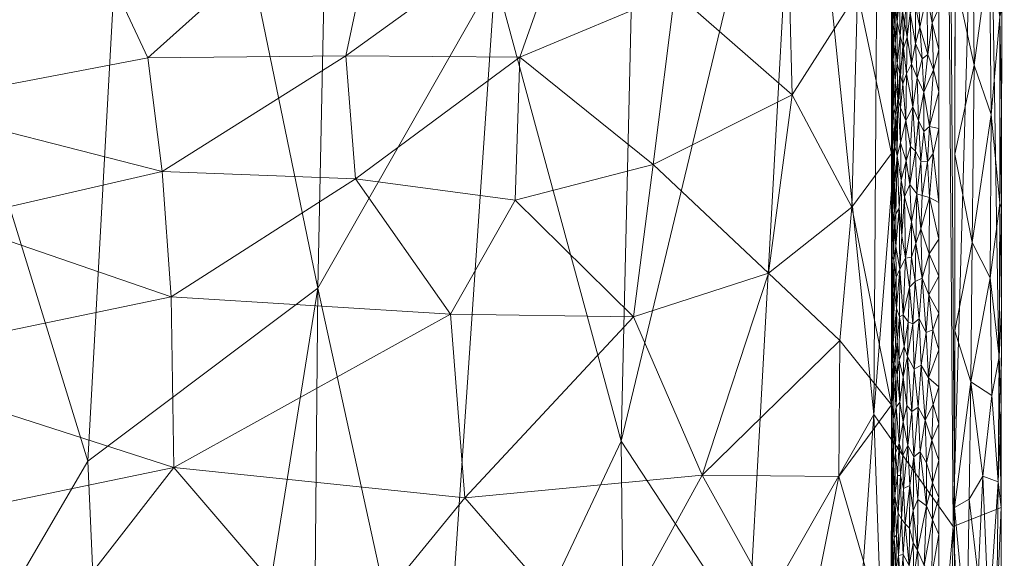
# Model space of a CAD drawing. Header units: millimetres. Extents: x -275 to 275, y 0 to 461.
# Tile 50 of 85: x 222 to 275, y 148 to 177. Entities that reach past the tile are written whole.
import ezdxf

# ---------------------------------------------------------------- set-up
doc = ezdxf.new("R2010")
doc.units = ezdxf.units.MM
doc.layers.add('A-GENM', color=13, linetype='Continuous')

# ---------------------------------------------------------------- blocks, each defined once
blk = doc.blocks.new('MODEL_CCAS1511-1000410R0 - MODEL_CCAS1511-1000410R0-465174-Preview')
at = {"layer": 'A-GENM', "lineweight": 9}
mesh = blk.add_polyface(dxfattribs=at)
corners = [(-274.646, 0, -2.823), (-268.656, 0, -34.516), (-259.145, 0, -65.324), (-246.404, 0, -94.944), (-230.83, 0, -123.189), (-212.847, 0, -150), (-212.847, -65.437, -150), (-212.847, -130.874, -150), (-212.847, -196.311, -150), (-212.847, -261.748, -150), (-223.974, -266.143, -135.672), (-234.4, -270.587, -120.842), (-243.995, -275.076, -105.476), (-252.608, -279.6, -89.551), (-260.071, -284.144, -73.064), (-266.204, -288.686, -56.036), (-270.83, -293.193, -38.531), (-273.792, -297.628, -20.651), (-274.979, -301.946, -2.538), (-274.812, -150.973, -2.689), (-261.303, -144.161, -64.47), (-238.331, -162.683, -113.116), (-271.835, -204.607, -29.582), (-255.706, -205.73, -81.27), (-229.038, -207.783, -128.258), (-274.895, -226.459, -2.614), (-268.287, -235.772, -47.279), (-248.092, -229.05, -97.504), (-228.384, -100.641, -127.892), (-245.466, -87.931, -98.27), (-262.982, -242.646, -64.546), (-264.07, -194.343, -59.245), (-268.015, -155.931, -43.606), (-264.868, -72.374, -49.991), (-274.709, -57.104, -2.773), (-272.318, -253.55, -29.61), (-247.801, -179.341, -96.686), (-254.514, -154.507, -81.843), (-255.149, -96.373, -77.86), (-272.253, -149.949, -23.5), (-274.76, -104.038, -2.731), (-271.031, -79.192, -26.034), (-270.883, 0, -22.736), (-270.145, -38.134, -28.713), (-244.684, -133.636, -101.135), (-237.774, -102.656, -112.697), (-237.577, -46.22, -112.02), (-226.476, -48.321, -130.311), (-274.947, -273.384, -2.567), (-250.714, -47.69, -86.387), (-258.388, -52.269, -68.182), (-274.181, -247.547, -15.143), (-273.895, -207.559, -15.567), (-256.269, -247.512, -81.31), (-226.036, -153.44, -132.022), (-269.394, -116.597, -35.517), (-265.218, -116.283, -51.077), (-260.561, -104.743, -64.457), (-252.775, 0, -80.134), (-239.283, -208.935, -112.498), (-268.281, -196.073, -45.144), (-263.901, 0, -49.92), (-238.617, 0, -109.066), (-221.838, 0, -136.595), (-244.368, -36.375, -99.287)]
mesh.append_faces([[corners[k] for k in face] for face in [(10, 8, 9)]], dxfattribs={"vtx0": -1})
mesh.append_faces([[corners[k] for k in face] for face in [(16, 26, 15), (7, 28, 6), (13, 27, 12), (14, 53, 13), (34, 41, 40), (19, 52, 25), (8, 54, 7), (58, 50, 2), (62, 64, 3)]], dxfattribs={"vtx0": -1, "vtx1": -1})
mesh.append_faces([[corners[k] for k in face] for face in [(44, 45, 21), (55, 56, 32), (59, 12, 27), (35, 51, 22), (13, 53, 27), (64, 62, 46), (30, 15, 26), (49, 29, 38), (35, 26, 16), (20, 31, 32), (28, 45, 46), (31, 30, 26), (52, 19, 39), (54, 24, 21), (63, 6, 47), (60, 31, 26), (24, 59, 21), (8, 24, 54), (23, 37, 36), (36, 27, 23), (31, 23, 30), (10, 24, 8), (21, 28, 54), (21, 59, 36), (38, 29, 44), (47, 28, 46), (53, 30, 23), (31, 60, 32), (31, 20, 37), (22, 51, 52), (64, 49, 3), (39, 32, 22), (48, 51, 17), (26, 35, 22), (23, 31, 37), (44, 21, 36), (38, 37, 20), (37, 38, 44), (57, 20, 56), (11, 59, 24), (39, 41, 55), (43, 33, 41), (40, 41, 39), (55, 32, 39), (42, 43, 34), (34, 43, 41), (37, 44, 36), (45, 44, 29), (46, 45, 29), (21, 45, 28), (29, 49, 64), (46, 4, 47), (6, 28, 47), (50, 49, 38), (50, 58, 49), (57, 38, 20), (50, 33, 61), (51, 25, 52), (17, 51, 35), (39, 22, 52), (30, 53, 14), (27, 53, 23), (28, 7, 54), (41, 33, 55), (56, 55, 33), (33, 50, 57), (20, 32, 56), (33, 57, 56), (50, 38, 57), (36, 59, 27), (26, 22, 60), (22, 32, 60), (43, 61, 33), (29, 64, 46)]], dxfattribs={"vtx0": -1, "vtx1": -1, "vtx2": -1})
mesh.append_faces([[corners[k] for k in face] for face in [(43, 1, 61), (39, 19, 40), (50, 61, 2), (51, 48, 25), (47, 4, 63)]], dxfattribs={"vtx0": -1, "vtx2": -1})
mesh.append_faces([[corners[k] for k in face] for face in [(16, 17, 35), (42, 1, 43), (14, 15, 30), (11, 12, 59), (10, 11, 24), (58, 3, 49), (62, 4, 46)]], dxfattribs={"vtx1": -1, "vtx2": -1})
mesh.append_faces([[corners[k] for k in face] for face in [(34, 0, 42), (17, 18, 48), (63, 5, 6)]], dxfattribs={"vtx2": -1})
mesh = blk.add_polyface(dxfattribs=at)
corners = [(-272.167, 0), (-272.319, -150.975), (-272.479, -301.95), (-272.223, -329.002), (-270.726, -356.013), (-266.536, -382.739), (-256.83, -407.989), (-238.784, -428.131), (-214.858, -440.747), (-188.814, -448.06), (-162.114, -452.412), (-135.192, -455.069), (-108.188, -456.694), (-81.152, -457.659), (-54.105, -458.187), (-27.053, -458.42), (0, -458.452), (27.053, -458.42), (54.105, -458.187), (81.152, -457.659), (108.188, -456.694), (135.192, -455.069), (162.114, -452.412), (188.814, -448.059), (214.858, -440.746), (238.784, -428.131), (256.83, -407.989), (266.536, -382.739), (270.726, -356.013), (272.223, -329.002), (272.479, -301.95), (272.319, -150.975), (272.167, 0), (-271.479, -141.65), (-253.734, -118.36), (-222.049, -117.596), (-190.328, -117.596), (-158.607, -117.596), (-126.885, -117.596), (-95.164, -117.596), (-63.443, -117.596), (-31.721, -117.596), (0, -117.596), (15.006, -117.596), (30.013, -117.596), (45.019, -117.596), (60.026, -117.596), (75.032, -117.596), (90.039, -117.596), (105.045, -117.596), (120.051, -117.596), (135.058, -117.596), (150.064, -117.596), (165.071, -117.596), (180.077, -117.596), (195.083, -117.596), (210.09, -117.596), (225.096, -117.596), (240.103, -117.596), (255.062, -118.77), (267.363, -127.255), (271.479, -141.65), (271.5, -276.207), (270.746, -343.476), (267.133, -376.894), (262.881, -393.154), (255.834, -408.391), (245.398, -421.522), (232.048, -431.692), (216.932, -439.027), (200.945, -444.221), (167.942, -450.629), (134.487, -454.07), (67.276, -456.933), (0, -457.5), (-67.276, -456.933), (-134.485, -454.07), (-167.944, -450.629), (-200.946, -444.221), (-216.933, -439.027), (-232.048, -431.692), (-245.398, -421.522), (-255.835, -408.389), (-262.881, -393.152), (-267.133, -376.893), (-270.746, -343.476), (-271.5, -276.208), (0, -47.739), (12.205, -52.795), (17.261, -65), (12.205, -77.205), (0, -82.261), (-12.205, -77.205), (-17.261, -65), (-12.205, -52.795), (263.622, -390.318), (260.818, -397.614), (250.836, -414.68), (243.217, -423.183), (232.089, -431.661), (231.82, -431.802), (-231.823, -431.801), (-232.088, -431.662), (-243.217, -423.183), (-250.833, -414.683), (-260.819, -397.613), (-263.623, -390.318)]
mesh.append_faces([[corners[k] for k in face] for face in [(83, 105, 106), (98, 99, 25), (67, 97, 98), (80, 101, 102), (102, 103, 7), (68, 99, 100), (81, 103, 104), (65, 95, 96)]])
mesh.append_faces([[corners[k] for k in face] for face in [(8, 79, 101), (66, 26, 96), (69, 24, 100)]], dxfattribs={"vtx0": -1})
mesh.append_faces([[corners[k] for k in face] for face in [(0, 87, 32), (2, 86, 1), (4, 85, 3), (9, 78, 8), (14, 75, 13), (70, 24, 69)]], dxfattribs={"vtx0": -1, "vtx1": -1})
mesh.append_faces([[corners[k] for k in face] for face in [(94, 0, 38, 39)]], dxfattribs={"vtx0": -1, "vtx1": -1, "vtx3": -1})
mesh.append_faces([[corners[k] for k in face] for face in [(0, 35, 36), (33, 0, 1, 86), (92, 41, 42), (89, 48, 49, 88), (32, 58, 59), (62, 30, 31), (30, 62, 63), (90, 44, 45), (10, 76, 77), (75, 14, 15, 74), (28, 63, 64, 27), (23, 70, 71, 22), (70, 23, 24), (72, 21, 22, 71)]], dxfattribs={"vtx0": -1, "vtx2": -1})
mesh.append_faces([[corners[k] for k in face] for face in [(0, 36, 37, 38), (32, 52, 53, 54), (89, 46, 47, 48), (76, 10, 11, 12), (74, 15, 16, 17), (63, 28, 29, 30), (73, 18, 19, 20)]], dxfattribs={"vtx0": -1, "vtx3": -1})
mesh.append_faces([[corners[k] for k in face] for face in [(97, 26, 66)]], dxfattribs={"vtx1": -1})
mesh.append_faces([[corners[k] for k in face] for face in [(94, 87, 0), (87, 88, 32), (33, 34, 0), (34, 35, 0), (50, 51, 88, 49), (57, 58, 32, 56), (55, 56, 32, 54), (60, 61, 32), (59, 60, 32), (78, 79, 8)]], dxfattribs={"vtx1": -1, "vtx2": -1})
mesh.append_faces([[corners[k] for k in face] for face in [(51, 52, 32, 88)]], dxfattribs={"vtx1": -1, "vtx2": -1, "vtx3": -1})
mesh.append_faces([[corners[k] for k in face] for face in [(93, 94, 39, 40), (92, 93, 40, 41), (91, 92, 42, 43), (90, 91, 43, 44), (85, 86, 2, 3), (45, 46, 89, 90), (31, 32, 61, 62), (84, 85, 4, 5), (77, 78, 9, 10), (75, 76, 12, 13), (73, 74, 17, 18), (72, 73, 20, 21)]], dxfattribs={"vtx1": -1, "vtx3": -1})
mesh.append_faces([[corners[k] for k in face] for face in [(64, 95, 27), (5, 106, 84), (82, 105, 6), (6, 104, 82)]], dxfattribs={"vtx2": -1})
mesh = blk.add_polyface(dxfattribs=at)
corners = [(-274.149, -144.888, -0.806), (-273.838, -152.642, -0.514), (-273.585, -147.284, -0.348), (-273.365, -174.609, -0.214), (-272.339, -169.847), (-273.262, -165.127, -0.176), (-272.329, -160.411), (-273.278, -183.999, -0.171), (-274.19, -180.658, -0.793), (-274.272, -171.974, -0.901), (-274.739, -167.225, -1.785), (-274.741, -177.185, -1.744), (-272.979, -143.912, -0.091), (-272.319, -150.975), (-272.31, -141.539), (-274.643, -152.343, -1.573), (-274.701, -159.022, -1.703), (-274.309, -156.951, -0.975), (-274.806, -145.636, -2.693), (-274.812, -150.973, -2.689), (-274.587, -145.636, -1.467), (-274.447, -139.352, -1.218), (-273.186, -157.682, -0.151), (-274.223, -163.245, -0.859), (-273.095, -151.421, -0.123), (-272.349, -179.283), (-274.824, -161.645, -2.678), (-274.836, -172.318, -2.667), (-274.841, -177.654, -2.662), (-274.83, -166.981, -2.673), (-274.818, -156.309, -2.683), (-273.644, -141.537, -0.39), (-274.8, -140.3, -2.698), (-274.847, -182.99, -2.657)]
mesh.append_faces([[corners[k] for k in face] for face in [(6, 5, 4), (13, 22, 6), (33, 11, 28), (30, 15, 19)]], dxfattribs={"vtx0": -1, "vtx1": -1})
mesh.append_faces([[corners[k] for k in face] for face in [(0, 1, 2), (3, 4, 5), (7, 3, 8), (8, 3, 9), (10, 11, 9), (15, 16, 17), (20, 0, 21), (22, 23, 5), (24, 1, 22), (22, 13, 24), (22, 5, 6), (9, 3, 5), (9, 5, 23), (3, 7, 25), (9, 11, 8), (16, 26, 10), (9, 23, 10), (16, 10, 23), (11, 10, 27), (16, 23, 17), (15, 30, 16), (22, 1, 17), (12, 31, 2), (2, 1, 24), (24, 13, 12), (0, 2, 31), (24, 12, 2), (0, 20, 15), (22, 17, 23), (1, 0, 15), (1, 15, 17), (19, 15, 20)]], dxfattribs={"vtx0": -1, "vtx1": -1, "vtx2": -1})
mesh.append_faces([[corners[k] for k in face] for face in [(12, 13, 14), (11, 27, 28), (10, 26, 29), (20, 32, 18)]], dxfattribs={"vtx0": -1, "vtx2": -1})
mesh.append_faces([[corners[k] for k in face] for face in [(18, 19, 20), (25, 4, 3), (29, 27, 10), (30, 26, 16)]], dxfattribs={"vtx1": -1, "vtx2": -1})
mesh = blk.add_polyface(dxfattribs=at)
corners = [(-257.389, -178.505, -36.686), (-263.659, -173.017, -24.881), (-263.401, -182.664, -25.529), (-258.847, -152.704, -34.225), (-246.173, -151.485, -51.245), (-253.542, -143.019, -42.213), (-204.988, -143.018, -84.602), (-213.797, -149.622, -78.876), (-195.672, -149.857, -90.134), (-268.96, -169.888, -2.499), (-266.831, -167.015, -15.84), (-268.953, -156.454, -2.499), (-266.142, -152.617, -18.139), (-266.195, -159.885, -17.988), (-222.808, -143.019, -72.407), (-239.274, -143.019, -58.385), (-230.627, -153.105, -66.176), (-213.38, -158.67, -79.175), (-230.489, -162.226, -66.312), (-245.399, -161.293, -52.115), (-268.945, -143.019, -2.499), (-267.145, -178.508, -14.715), (-268.967, -183.323, -2.499), (-255.177, -161.159, -39.944), (-229.238, -174.995, -67.404), (-239.819, -175.113, -57.927), (-242.28, -186.68, -55.532), (-264.217, -143.018, -23.473), (-262.381, -163.494, -27.653), (-256.237, -169.297, -38.412), (-218.645, -166.31, -75.521), (-224.92, -184.237, -70.921), (-207.265, -177.16, -83.28), (-216.092, -172.485, -77.362), (-240.332, -168.541, -57.395), (-252.34, -184.131, -43.939), (-248.855, -167.387, -48.2), (-249.107, -175.039, -47.931), (-203.493, -167.851, -85.58), (-230.014, -168.927, -66.732)]
mesh.append_faces([[corners[k] for k in face] for face in [(9, 10, 11), (20, 12, 27)]], dxfattribs={"vtx0": -1, "vtx1": -1})
mesh.append_faces([[corners[k] for k in face] for face in [(0, 1, 2), (3, 4, 5), (6, 7, 8), (12, 13, 3), (17, 8, 7), (16, 18, 17), (4, 16, 15), (18, 16, 19), (3, 23, 4), (24, 25, 26), (14, 16, 7), (17, 7, 16), (16, 4, 19), (12, 3, 27), (23, 28, 29), (30, 17, 18), (31, 24, 26), (32, 33, 31), (18, 19, 34), (28, 1, 29), (26, 25, 35), (23, 36, 19), (11, 10, 13), (0, 35, 37), (29, 0, 37), (0, 29, 1), (36, 37, 34), (29, 36, 23), (28, 10, 1), (1, 21, 2), (4, 23, 19), (3, 28, 23), (21, 1, 10), (10, 28, 13), (21, 10, 9), (3, 13, 28), (11, 13, 12), (33, 38, 30), (19, 36, 34), (17, 30, 38), (39, 18, 34), (30, 39, 33), (37, 25, 34), (39, 24, 33), (31, 33, 24), (32, 38, 33), (25, 37, 35), (39, 25, 24), (37, 36, 29), (18, 39, 30), (25, 39, 34)]], dxfattribs={"vtx0": -1, "vtx1": -1, "vtx2": -1})
mesh.append_faces([[corners[k] for k in face] for face in [(4, 15, 5), (21, 9, 22)]], dxfattribs={"vtx0": -1, "vtx2": -1})
mesh.append_faces([[corners[k] for k in face] for face in [(14, 15, 16), (20, 11, 12), (6, 14, 7), (5, 27, 3)]], dxfattribs={"vtx1": -1, "vtx2": -1})
mesh = blk.add_polyface(dxfattribs=at)
corners = [(-269.33, -148.402, -0.883), (-269.183, -147.671, -1.148), (-269.294, -146.206, -0.936), (-268.952, -151.714, -2.171), (-268.955, -148.491, -2.111), (-269.009, -148.835, -1.705), (-269.105, -149.36, -1.347), (-269.071, -147.367, -1.448), (-269.614, -146.792, -0.545), (-269.931, -145.874, -0.312), (-269.898, -147.873, -0.334), (-271.112, -147.381, -0.001), (-271.479, -145.592), (-271.48, -147.564), (-271.48, -149.535), (-270.705, -147.876, -0.045), (-270.828, -151.065, -0.027), (-270.35, -148.696, -0.131), (-268.953, -145.847, -2.138), (-268.947, -146.92, -2.499), (-270.112, -149.084, -0.222), (-270.143, -147.191, -0.207), (-270.797, -145.503, -0.029), (-270.444, -146.639, -0.102), (-269.453, -146.878, -0.714), (-269.575, -148.452, -0.585), (-271.152, -150.309, 0), (-268.993, -146.502, -1.787), (-268.95, -150.821, -2.499), (-268.949, -148.87, -2.499), (-269.05, -151.032, -1.531), (-269.142, -151.597, -1.25), (-269.214, -149.488, -1.087), (-269.103, -145.304, -1.345), (-269.315, -150.669, -0.909), (-269.487, -150.344, -0.679), (-270.365, -151.402, -0.128), (-270.116, -150.816, -0.222), (-269.684, -150.093, -0.488), (-269.911, -149.872, -0.328), (-271.48, -151.506), (-268.989, -151.987, -1.827)]
mesh.append_faces([[corners[k] for k in face] for face in [(40, 26, 14)]], dxfattribs={"vtx0": -1, "vtx1": -1})
mesh.append_faces([[corners[k] for k in face] for face in [(0, 1, 2), (3, 4, 5), (6, 5, 7), (8, 9, 10), (15, 16, 17), (18, 4, 19), (20, 10, 21), (22, 15, 23), (7, 1, 6), (24, 25, 0), (11, 14, 26), (15, 22, 11), (4, 18, 27), (5, 4, 27), (30, 6, 31), (32, 6, 1), (5, 6, 30), (15, 11, 26), (23, 15, 17), (27, 7, 5), (33, 1, 7), (0, 34, 32), (6, 32, 31), (35, 0, 25), (21, 10, 9), (17, 36, 37), (21, 23, 17), (20, 17, 37), (38, 10, 39), (8, 25, 24), (0, 32, 1), (34, 31, 32), (4, 3, 28), (16, 36, 17), (26, 16, 15), (5, 30, 41), (37, 39, 20), (10, 20, 39), (21, 17, 20), (2, 24, 0), (10, 25, 8), (0, 35, 34), (38, 35, 25), (10, 38, 25)]], dxfattribs={"vtx0": -1, "vtx1": -1, "vtx2": -1})
mesh.append_faces([[corners[k] for k in face] for face in [(4, 28, 29)]], dxfattribs={"vtx0": -1, "vtx2": -1})
mesh.append_faces([[corners[k] for k in face] for face in [(11, 12, 13, 14)]], dxfattribs={"vtx0": -1, "vtx3": -1})
mesh.append_faces([[corners[k] for k in face] for face in [(29, 19, 4)]], dxfattribs={"vtx1": -1, "vtx2": -1})
mesh = blk.add_polyface(dxfattribs=at)
corners = [(-268.952, -151.714, -2.171), (-269.009, -148.835, -1.705), (-268.989, -151.987, -1.827), (-269.433, -152.686, -0.746), (-269.36, -154.396, -0.847), (-269.283, -152.672, -0.965), (-270.365, -151.402, -0.128), (-270.828, -151.065, -0.027), (-270.492, -153.941, -0.093), (-268.952, -153.682, -2.176), (-268.955, -155.629, -2.146), (-268.952, -154.722, -2.499), (-269.826, -154.282, -0.386), (-269.934, -152.143, -0.316), (-270.144, -153.677, -0.212), (-271.48, -153.477), (-271.115, -154.559, -0.002), (-271.149, -152.29, 0), (-271.152, -150.309, 0), (-271.48, -151.506), (-269.056, -153.278, -1.513), (-268.986, -154.254, -1.85), (-268.951, -152.772, -2.499), (-269.05, -151.032, -1.531), (-269.601, -151.986, -0.564), (-269.487, -150.344, -0.679), (-269.684, -150.093, -0.488), (-270.042, -156.095, -0.262), (-269.315, -150.669, -0.909), (-269.142, -151.597, -1.25), (-269.172, -153.893, -1.183), (-269.079, -155.677, -1.44), (-269.562, -153.759, -0.604), (-268.95, -150.821, -2.499), (-270.384, -156.324, -0.125), (-269.579, -155.543, -0.589), (-271.481, -155.448), (-270.822, -153.358, -0.029), (-270.116, -150.816, -0.222), (-270.762, -155.639, -0.039), (-269.911, -149.872, -0.328)]
mesh.append_faces([[corners[k] for k in face] for face in [(33, 0, 22), (22, 9, 11)]], dxfattribs={"vtx0": -1, "vtx1": -1})
mesh.append_faces([[corners[k] for k in face] for face in [(0, 1, 2), (3, 4, 5), (6, 7, 8), (9, 10, 11), (12, 13, 14), (15, 16, 17), (18, 19, 17), (2, 20, 21), (22, 0, 9), (2, 23, 20), (24, 3, 25), (25, 26, 24), (27, 12, 14), (28, 5, 29), (29, 30, 20), (31, 20, 30), (20, 31, 21), (5, 4, 30), (4, 3, 32), (21, 10, 9), (9, 2, 21), (2, 9, 0), (8, 34, 14), (32, 12, 35), (24, 26, 13), (6, 8, 14), (7, 17, 37), (14, 13, 38), (39, 8, 37), (37, 17, 16), (18, 17, 7), (39, 37, 16), (7, 37, 8), (24, 13, 12), (38, 13, 40), (20, 23, 29), (14, 38, 6), (26, 40, 13), (29, 5, 30), (28, 25, 3), (3, 5, 28), (32, 3, 24), (12, 32, 24), (4, 32, 35)]], dxfattribs={"vtx0": -1, "vtx1": -1, "vtx2": -1})
mesh.append_faces([[corners[k] for k in face] for face in [(16, 15, 36)]], dxfattribs={"vtx0": -1, "vtx2": -1})
mesh.append_faces([[corners[k] for k in face] for face in [(19, 15, 17)]], dxfattribs={"vtx1": -1, "vtx2": -1})
mesh = blk.add_polyface(dxfattribs=at)
corners = [(-270.762, -155.639, -0.039), (-270.532, -158.576, -0.086), (-270.384, -156.324, -0.125), (-270.927, -157.894, -0.018), (-270.811, -160.328, -0.033), (-271.115, -154.559, -0.002), (-271.178, -156.479, 0), (-269.579, -155.543, -0.589), (-269.394, -156.597, -0.803), (-269.36, -154.396, -0.847), (-270.492, -153.941, -0.093), (-269.142, -158.625, -1.266), (-269.213, -156.33, -1.1), (-269.251, -158.051, -1.03), (-269.058, -157.823, -1.517), (-268.993, -156.498, -1.815), (-269.079, -155.677, -1.44), (-270.042, -156.095, -0.262), (-270.144, -153.677, -0.212), (-269.256, -159.849, -1.023), (-268.986, -154.254, -1.85), (-269.172, -153.893, -1.183), (-269.052, -159.749, -1.543), (-269.783, -156.42, -0.419), (-269.581, -157.929, -0.59), (-268.955, -155.629, -2.146), (-268.957, -157.755, -2.126), (-268.953, -156.673, -2.499), (-268.994, -158.485, -1.811), (-268.954, -158.623, -2.499), (-268.952, -154.722, -2.499), (-268.953, -159.633, -2.185), (-271.481, -157.419), (-271.481, -159.391), (-270.17, -158.368, -0.205), (-269.623, -159.581, -0.553), (-269.372, -158.848, -0.837), (-269.826, -154.282, -0.386), (-269.801, -159.033, -0.409), (-271.481, -155.448)]
mesh.append_faces([[corners[k] for k in face] for face in [(27, 26, 29), (32, 6, 39)]], dxfattribs={"vtx0": -1, "vtx1": -1})
mesh.append_faces([[corners[k] for k in face] for face in [(0, 1, 2), (1, 3, 4), (5, 6, 0), (7, 8, 9), (10, 0, 2), (11, 12, 13), (14, 15, 16), (2, 17, 18), (11, 13, 19), (14, 12, 11), (15, 20, 16), (12, 16, 21), (14, 11, 22), (9, 12, 21), (23, 24, 7), (12, 9, 8), (25, 20, 15), (26, 25, 15), (26, 27, 25), (28, 26, 15), (28, 14, 22), (26, 31, 29), (31, 26, 28), (15, 14, 28), (12, 14, 16), (2, 1, 34), (3, 1, 0), (35, 36, 24), (37, 17, 23), (17, 2, 34), (34, 38, 17), (37, 23, 7), (6, 5, 39), (3, 6, 32), (0, 6, 3), (17, 38, 23), (24, 23, 38), (35, 24, 38), (8, 24, 36), (24, 8, 7), (8, 36, 13), (8, 13, 12), (19, 13, 36)]], dxfattribs={"vtx0": -1, "vtx1": -1, "vtx2": -1})
mesh.append_faces([[corners[k] for k in face] for face in [(3, 32, 33)]], dxfattribs={"vtx0": -1, "vtx2": -1})
mesh.append_faces([[corners[k] for k in face] for face in [(27, 30, 25)]], dxfattribs={"vtx1": -1, "vtx2": -1})
mesh = blk.add_polyface(dxfattribs=at)
corners = [(-270.17, -158.368, -0.205), (-270.091, -160.787, -0.242), (-269.801, -159.033, -0.409), (-270.601, -163.225, -0.072), (-270.433, -161.043, -0.114), (-270.811, -160.328, -0.033), (-270.532, -158.576, -0.086), (-271.164, -160.456, -0.001), (-270.949, -162.335, -0.017), (-269.038, -162.226, -1.604), (-268.985, -160.452, -1.876), (-269.052, -159.749, -1.543), (-268.994, -158.485, -1.811), (-271.482, -163.333), (-271.482, -161.362), (-268.956, -163.658, -2.159), (-268.956, -162.588, -2.499), (-268.954, -161.521, -2.177), (-268.953, -159.633, -2.185), (-268.955, -160.606, -2.499), (-268.983, -162.233, -1.896), (-269.393, -163.705, -0.814), (-269.226, -161.613, -1.083), (-269.384, -161.152, -0.824), (-269.256, -159.849, -1.023), (-269.697, -164.292, -0.494), (-269.579, -161.262, -0.597), (-269.852, -160.889, -0.376), (-269.142, -158.625, -1.266), (-269.123, -162.502, -1.321), (-269.208, -163.272, -1.123), (-269.076, -164.189, -1.468), (-268.954, -158.623, -2.499), (-268.996, -164.406, -1.815), (-270.212, -163.048, -0.191), (-269.909, -162.736, -0.342), (-270.927, -157.894, -0.018), (-271.481, -159.391), (-269.623, -159.581, -0.553), (-269.372, -158.848, -0.837)]
mesh.append_faces([[corners[k] for k in face] for face in [(13, 8, 14), (32, 18, 19), (14, 7, 37)]], dxfattribs={"vtx0": -1, "vtx1": -1})
mesh.append_faces([[corners[k] for k in face] for face in [(0, 1, 2), (3, 4, 5), (5, 4, 6), (7, 8, 5), (0, 4, 1), (9, 10, 11), (10, 12, 11), (15, 16, 17), (18, 10, 17), (20, 17, 10), (21, 22, 23), (22, 24, 23), (25, 21, 26), (2, 1, 27), (10, 18, 12), (28, 22, 11), (22, 29, 11), (30, 31, 29), (18, 17, 19), (10, 9, 20), (33, 20, 9), (15, 17, 20), (29, 31, 9), (4, 3, 34), (8, 3, 5), (1, 4, 34), (6, 4, 0), (35, 1, 34), (35, 27, 1), (7, 36, 37), (26, 35, 25), (8, 7, 14), (36, 7, 5), (11, 29, 9), (29, 22, 30), (22, 21, 30), (35, 26, 27), (38, 27, 26), (39, 38, 23), (28, 24, 22), (39, 23, 24), (21, 23, 26), (27, 38, 2), (38, 26, 23)]], dxfattribs={"vtx0": -1, "vtx1": -1, "vtx2": -1})
mesh.append_faces([[corners[k] for k in face] for face in [(17, 16, 19)]], dxfattribs={"vtx0": -1, "vtx2": -1})
mesh = blk.add_polyface(dxfattribs=at)
corners = [(-269.184, -164.911, -1.178), (-269.393, -163.705, -0.814), (-269.357, -166.971, -0.871), (-269.208, -163.272, -1.123), (-269.076, -164.189, -1.468), (-269.47, -168.454, -0.723), (-269.505, -165.492, -0.679), (-269.649, -167.563, -0.538), (-269.697, -164.292, -0.494), (-270.021, -166.237, -0.281), (-269.093, -166.243, -1.416), (-269.012, -166.825, -1.733), (-269.142, -168.285, -1.285), (-269.185, -166.669, -1.179), (-268.996, -164.406, -1.815), (-269.038, -162.226, -1.604), (-269.909, -162.736, -0.342), (-270.023, -164.347, -0.278), (-270.252, -165.072, -0.176), (-270.312, -167.734, -0.156), (-270.525, -165.861, -0.091), (-270.588, -167.651, -0.077), (-270.601, -163.225, -0.072), (-270.974, -164.524, -0.015), (-270.986, -167.543, -0.014), (-268.956, -163.658, -2.159), (-268.983, -162.233, -1.896), (-268.96, -165.801, -2.113), (-268.957, -164.57, -2.499), (-269.064, -169.01, -1.519), (-268.956, -167.62, -2.19), (-268.958, -166.553, -2.499), (-268.956, -162.588, -2.499), (-270.949, -162.335, -0.017), (-271.482, -163.333), (-268.959, -168.535, -2.499), (-270.212, -163.048, -0.191), (-269.94, -168.225, -0.328), (-269.254, -169.771, -1.045), (-271.482, -165.304), (-271.483, -167.275)]
mesh.append_faces([[corners[k] for k in face] for face in [(28, 27, 31), (31, 30, 35)]], dxfattribs={"vtx0": -1, "vtx1": -1})
mesh.append_faces([[corners[k] for k in face] for face in [(0, 1, 2), (3, 0, 4), (5, 6, 7), (7, 8, 9), (4, 10, 11), (12, 10, 13), (4, 14, 15), (1, 6, 2), (16, 17, 8), (2, 6, 5), (9, 17, 18), (19, 20, 21), (20, 22, 23), (23, 24, 20), (25, 26, 14), (27, 25, 14), (27, 28, 25), (11, 27, 14), (11, 14, 4), (11, 10, 29), (27, 30, 31), (20, 18, 22), (33, 34, 23), (4, 0, 10), (13, 10, 0), (11, 30, 27), (17, 16, 36), (22, 33, 23), (1, 0, 3), (18, 19, 9), (37, 7, 9), (19, 37, 9), (0, 2, 13), (38, 13, 2), (20, 24, 21), (1, 8, 6), (7, 6, 8), (22, 18, 36), (19, 18, 20), (39, 24, 23), (18, 17, 36), (8, 17, 9)]], dxfattribs={"vtx0": -1, "vtx1": -1, "vtx2": -1})
mesh.append_faces([[corners[k] for k in face] for face in [(24, 39, 40)]], dxfattribs={"vtx0": -1, "vtx2": -1})
mesh.append_faces([[corners[k] for k in face] for face in [(28, 32, 25), (34, 39, 23)]], dxfattribs={"vtx1": -1, "vtx2": -1})
mesh = blk.add_polyface(dxfattribs=at)
corners = [(-270.242, -170.017, -0.184), (-270.312, -167.734, -0.156), (-270.528, -169.477, -0.092), (-271.183, -169.88, -0.001), (-270.986, -171.33, -0.015), (-270.882, -169.462, -0.026), (-269.977, -170.26, -0.308), (-269.745, -169.493, -0.461), (-269.94, -168.225, -0.328), (-269.186, -171.944, -1.186), (-269.115, -170.33, -1.362), (-269.254, -169.771, -1.045), (-269.003, -169.307, -1.791), (-268.959, -169.45, -2.153), (-268.956, -167.62, -2.19), (-269.011, -171.323, -1.752), (-269.728, -171.65, -0.477), (-269.357, -166.971, -0.871), (-269.47, -168.454, -0.723), (-269.078, -172.302, -1.479), (-270.588, -167.651, -0.077), (-268.962, -171.985, -2.122), (-268.96, -170.517, -2.499), (-270.678, -171.061, -0.059), (-271.483, -171.218), (-270.986, -167.543, -0.014), (-271.483, -167.275), (-268.959, -168.535, -2.499), (-269.012, -166.825, -1.733), (-269.064, -169.01, -1.519), (-269.093, -166.243, -1.416), (-269.142, -168.285, -1.285), (-270.401, -171.655, -0.129), (-270.095, -172.386, -0.249), (-269.432, -170.459, -0.773), (-269.439, -172.335, -0.768), (-269.294, -172.834, -0.979), (-269.185, -166.669, -1.179), (-269.649, -167.563, -0.538), (-270.68, -173.172, -0.06), (-271.483, -169.247), (-268.961, -172.499, -2.499)]
mesh.append_faces([[corners[k] for k in face] for face in [(0, 1, 2), (3, 4, 5), (6, 7, 8), (9, 10, 11), (12, 13, 14), (15, 13, 12), (16, 7, 6), (17, 18, 11), (19, 10, 9), (2, 1, 20), (13, 21, 22), (5, 4, 23), (3, 24, 4), (25, 26, 3), (14, 13, 27), (12, 14, 28), (15, 21, 13), (29, 30, 31), (32, 0, 2), (0, 33, 6), (23, 32, 2), (16, 6, 33), (34, 18, 7), (16, 35, 34), (36, 9, 11), (10, 29, 31), (10, 19, 15), (11, 10, 31), (11, 31, 37), (36, 11, 34), (15, 12, 29), (33, 0, 32), (8, 1, 0), (8, 0, 6), (34, 7, 16), (38, 8, 7), (15, 29, 10), (28, 29, 12), (2, 20, 5), (39, 23, 4), (2, 5, 23), (25, 3, 5), (5, 20, 25), (7, 18, 38), (11, 18, 34)]], dxfattribs={"vtx0": -1, "vtx1": -1, "vtx2": -1})
mesh.append_faces([[corners[k] for k in face] for face in [(13, 22, 27)]], dxfattribs={"vtx0": -1, "vtx2": -1})
mesh.append_faces([[corners[k] for k in face] for face in [(40, 24, 3, 26), (41, 22, 21)]], dxfattribs={"vtx1": -1, "vtx2": -1})
mesh = blk.add_polyface(dxfattribs=at)
corners = [(-269.253, -174.694, -1.055), (-269.148, -173.793, -1.28), (-269.294, -172.834, -0.979), (-269.439, -172.335, -0.768), (-269.432, -170.459, -0.773), (-268.961, -172.499, -2.499), (-268.964, -174.099, -2.109), (-268.962, -174.482, -2.499), (-271.484, -173.189), (-271.204, -174.367, -0.001), (-270.986, -171.33, -0.015), (-269.186, -171.944, -1.186), (-271.12, -176.868, -0.006), (-270.89, -175.174, -0.027), (-270.095, -172.386, -0.249), (-270.329, -173.927, -0.154), (-270.021, -174.685, -0.288), (-269.56, -173.616, -0.631), (-269.749, -174.152, -0.463), (-269.589, -175.515, -0.604), (-270.401, -171.655, -0.129), (-269.728, -171.65, -0.477), (-270.597, -174.948, -0.078), (-270.68, -173.172, -0.06), (-270.23, -175.769, -0.192), (-269.078, -172.302, -1.479), (-268.963, -176.448, -2.499), (-268.962, -171.985, -2.122), (-269.01, -173.363, -1.764), (-269.009, -176.484, -1.782), (-269.261, -176.918, -1.044), (-269.15, -175.735, -1.278), (-269.393, -174.155, -0.83), (-269.413, -176.175, -0.805), (-269.787, -176.097, -0.436), (-270.678, -171.061, -0.059), (-269.049, -174.916, -1.593), (-269.011, -171.323, -1.752), (-271.484, -175.423), (-271.483, -171.218), (-270.477, -176.632, -0.11)]
mesh.append_faces([[corners[k] for k in face] for face in [(5, 6, 7), (38, 9, 8)]], dxfattribs={"vtx0": -1, "vtx1": -1})
mesh.append_faces([[corners[k] for k in face] for face in [(0, 1, 2), (3, 2, 4), (8, 9, 10), (2, 1, 11), (9, 12, 13), (14, 15, 16), (17, 18, 19), (14, 20, 15), (18, 17, 21), (13, 22, 23), (24, 16, 15), (1, 25, 11), (15, 20, 23), (6, 27, 28), (6, 5, 27), (15, 23, 22), (28, 29, 6), (0, 30, 31), (32, 17, 19), (32, 19, 33), (34, 19, 18), (16, 34, 18), (18, 21, 14), (22, 24, 15), (18, 14, 16), (35, 23, 20), (9, 23, 10), (32, 3, 17), (3, 21, 17), (2, 3, 32), (0, 2, 32), (0, 32, 33), (0, 31, 1), (1, 36, 25), (28, 37, 25), (27, 37, 28), (36, 29, 28), (25, 36, 28), (31, 36, 1), (12, 9, 38), (9, 13, 23), (13, 40, 22), (22, 40, 24)]], dxfattribs={"vtx0": -1, "vtx1": -1, "vtx2": -1})
mesh.append_faces([[corners[k] for k in face] for face in [(26, 7, 6), (39, 8, 10)]], dxfattribs={"vtx1": -1, "vtx2": -1})
mesh = blk.add_polyface(dxfattribs=at)
corners = [(-269.498, -179.598, -0.705), (-269.389, -178.204, -0.842), (-269.548, -177.506, -0.648), (-269.413, -176.175, -0.805), (-269.589, -175.515, -0.604), (-269.259, -179.082, -1.051), (-269.261, -176.918, -1.044), (-269.787, -176.097, -0.436), (-269.739, -179.037, -0.476), (-269.678, -180.816, -0.528), (-269.148, -177.677, -1.286), (-269.15, -175.735, -1.278), (-268.963, -179.633, -2.15), (-268.965, -178.415, -2.499), (-268.963, -177.357, -2.134), (-270.021, -174.685, -0.288), (-269.957, -177.4, -0.326), (-270.477, -176.632, -0.11), (-270.89, -175.174, -0.027), (-270.837, -178.374, -0.035), (-271.164, -179.039, -0.004), (-270.656, -180.019, -0.068), (-270.366, -179.481, -0.145), (-271.12, -176.868, -0.006), (-270.235, -177.755, -0.191), (-270.23, -175.769, -0.192), (-269.074, -176.725, -1.503), (-269.049, -174.916, -1.593), (-269.009, -176.484, -1.782), (-268.963, -176.448, -2.499), (-269.014, -179.594, -1.76), (-268.964, -174.099, -2.109), (-268.966, -180.381, -2.499), (-269.197, -181.019, -1.178), (-269.115, -179.526, -1.382), (-269.349, -180.854, -0.903), (-270.122, -179.911, -0.242), (-269.253, -174.694, -1.055), (-269.931, -180.951, -0.344), (-271.484, -177.657), (-271.485, -179.89), (-271.484, -175.423)]
mesh.append_faces([[corners[k] for k in face] for face in [(29, 14, 13)]], dxfattribs={"vtx0": -1, "vtx1": -1})
mesh.append_faces([[corners[k] for k in face] for face in [(0, 1, 2), (3, 4, 2), (1, 5, 6), (2, 4, 7), (2, 8, 0), (0, 8, 9), (6, 10, 11), (12, 13, 14), (7, 15, 16), (17, 18, 19), (19, 20, 21), (17, 19, 22), (19, 23, 20), (17, 24, 25), (26, 11, 10), (27, 26, 28), (12, 14, 30), (14, 31, 28), (31, 14, 29), (30, 14, 28), (28, 26, 30), (33, 34, 5), (1, 0, 35), (1, 35, 5), (7, 8, 2), (36, 8, 16), (34, 10, 5), (3, 2, 1), (6, 37, 3), (6, 3, 1), (7, 16, 8), (27, 11, 26), (5, 10, 6), (34, 30, 26), (26, 10, 34), (22, 19, 21), (8, 36, 38), (24, 36, 16), (23, 19, 18), (39, 20, 23), (24, 17, 22), (16, 15, 25), (36, 24, 22), (16, 25, 24)]], dxfattribs={"vtx0": -1, "vtx1": -1, "vtx2": -1})
mesh.append_faces([[corners[k] for k in face] for face in [(32, 13, 12), (39, 40, 20), (41, 39, 23)]], dxfattribs={"vtx1": -1, "vtx2": -1})

msp = doc.modelspace()

# ---------------------------------------------------------------- block references
at = {"layer": 'A-GENM', "lineweight": 9, "rotation": 180}
msp.add_blockref('MODEL_CCAS1511-1000410R0 - MODEL_CCAS1511-1000410R0-465174-Preview', (0, 0, 850), dxfattribs=at)

doc.saveas('drawing.dxf')
